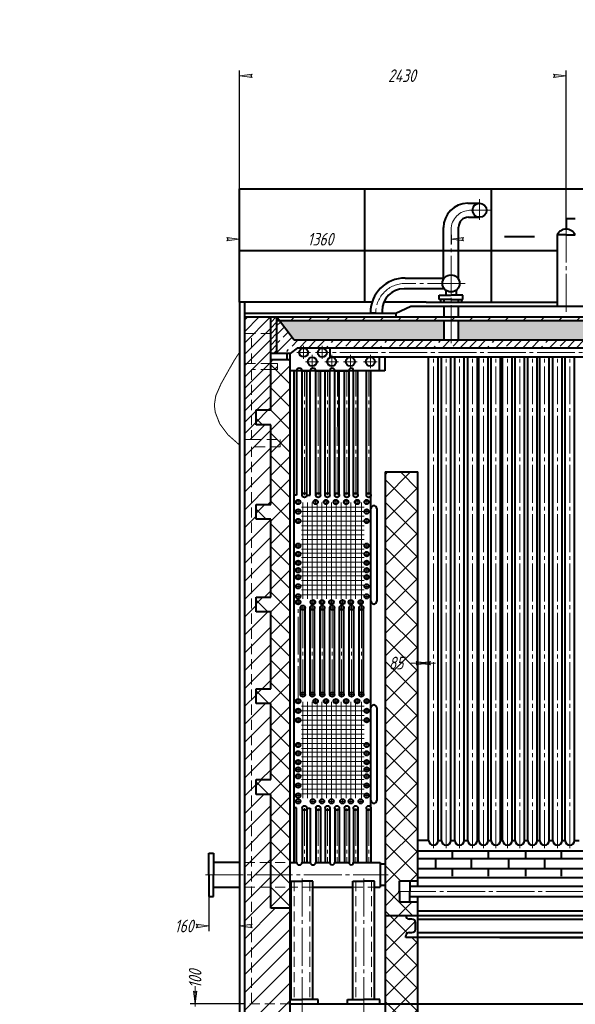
# Model space of a CAD drawing. Header units: millimetres. Extents: x 0 to 841, y 0 to 594.
# Tile 2 of 6: x 0 to 220, y 205 to 594. Entities that reach past the tile are written whole.
import ezdxf

# ---------------------------------------------------------------- set-up
doc = ezdxf.new("R2010")
doc.units = ezdxf.units.MM
for name, pattern in [('K5LT_AXLED', [19.5, 15, -1.5, 1.5, -1.5]), ('K5LT_BASIC', [0]), ('K5LT_DASHED', [6, 4, -2]), ('K5LT_THIN', [0]), ('K5LT_THIN_INCLUDED_TO_HATCHING', [0])]:
    doc.linetypes.add(name, pattern=pattern)
doc.styles.add('KDIMTEXTSTYLE', font='GOST_AU.SHX', dxfattribs={"width": 0.96, "oblique": 15, "height": 5})
doc.dimstyles.new('KDIMSTYLE (1.00)', dxfattribs={"dimtxt": 5, "dimasz": 1, "dimexe": 2, "dimexo": 0, "dimgap": 1, "dimtad": 1, "dimtxsty": 'KDIMTEXTSTYLE', "dimsah": 1, "dimcen": 0, "dimdle": 1, "dimadec": 0, "dimazin": 0, "dimtfac": 0.667, "dimtmove": 0, "dimatfit": 3, "dimfxl": 0, "dimtvp": 1, "dimtolj": 1, "dimtzin": 0, "dimarcsym": 0})
pattern_1 = [(45, (0, 0), (-4.49013, 4.49013), []), (135, (0, 0), (-4.49013, -4.49013), [])]
pattern_2 = [(45, (0, 0), (-3.535534, 3.535534), [])]

# ---------------------------------------------------------------- blocks, each defined once
blk = doc.blocks.new('KDIMARROW_02')
blk.add_hatch(color=0).paths.add_polyline_path([(4.5, 0), (5, 0.66), (0, 0), (5, -0.66)])
at = {"color": 0, "linetype": 'K5LT_THIN', "lineweight": 18}
for p, q in [((0, 0), (-1, 0)), ((5, 0.66), (0, 0)), ((0, 0), (5, -0.66)), ((0, 0), (7, 0)), ((4.5, 0), (5, 0.66)), ((5, -0.66), (4.5, 0))]:
    blk.add_line(p, q, dxfattribs=at)
blk = doc.blocks.new('KDIMARROW_01')
blk.add_hatch(color=0).paths.add_polyline_path([(0, 0), (-5, 0.66), (-4.5, 0), (-5, -0.66)])
at = {"color": 0, "linetype": 'K5LT_THIN', "lineweight": 18}
for p, q in [((-4.5, 0), (-5, 0.66)), ((-5, 0.66), (0, 0)), ((0, 0), (-5, -0.66)), ((-5, -0.66), (-4.5, 0)), ((0, 0), (-1, 0))]:
    blk.add_line(p, q, dxfattribs=at)

msp = doc.modelspace()

# ---------------------------------------------------------------- hatches: boundary and pattern name
h = msp.add_hatch()
h.set_pattern_fill('Металл', style=0, pattern_type=0)
h.set_pattern_definition([(45, (0, 0), (-2.245064, 2.245064), [])])
h.paths.add_polyline_path([(99.361, 433.776), (93.545, 433.776), (93.545, 439.628), (99.361, 439.628), (99.361, 455.595), (91.741, 455.595), (91.741, 428.013), (99.361, 428.013)])
h.paths.add_polyline_path([(91.741, 455.595), (99.361, 455.595), (99.361, 458.021), (89.074, 458.021), (89.074, 428.013), (91.741, 428.013)])
h.paths.add_polyline_path([(102.077, 458.021), (99.361, 458.021), (99.361, 455.595), (102.077, 455.583)])
h.paths.add_polyline_path([(99.361, 469.876), (91.751, 469.876), (91.751, 458.021), (99.361, 458.021)])
h.paths.add_polyline_path([(91.751, 469.876), (89.074, 469.876), (89.074, 458.021), (91.751, 458.021)])
h.paths.add_polyline_path([(99.361, 476.414), (89.074, 476.414), (89.074, 469.876), (99.361, 469.876)])
h = msp.add_hatch()
h.set_pattern_fill('Металл', style=0, pattern_type=0)
h.set_pattern_definition([(45, (0, 0), (-1.122532, 1.122532), [])])
h.paths.add_polyline_path([(99.361, 461.926), (101.639, 461.926), (101.639, 476.414), (99.361, 476.414)])
h = msp.add_hatch()
h.set_pattern_fill('Металл', style=0, pattern_type=0)
h.set_pattern_definition(pattern_2)
h.paths.add_polyline_path([(397.81, 318.761), (392.086, 318.761), (392.086, 312.265), (397.81, 312.265)])
h.paths.add_polyline_path([(392.086, 318.761), (386.931, 318.761), (386.931, 320.204), (386.931, 321.646), (392.086, 321.646), (392.086, 329.03), (386.931, 329.03), (386.931, 330.473), (386.931, 331.915), (392.086, 331.915), (392.086, 336.947), (384.993, 336.947), (384.993, 328.154), (390.325, 328.154), (390.325, 322.721), (384.993, 322.721), (384.993, 312.265), (392.086, 312.265)])
h.paths.add_polyline_path([(397.81, 329.03), (392.086, 329.03), (392.086, 321.646), (397.81, 321.646)])
h.paths.add_polyline_path([(397.81, 336.947), (392.086, 336.947), (392.086, 331.915), (397.81, 331.915)])
h.paths.add_polyline_path([(392.086, 338.803), (384.993, 338.803), (384.993, 336.947), (392.086, 336.947)])
h.paths.add_polyline_path([(397.81, 338.803), (392.086, 338.803), (392.086, 336.947), (397.81, 336.947)])
h.paths.add_polyline_path([(397.81, 476.414), (101.639, 476.414), (102.727, 474.97), (384.946, 474.97), (384.946, 469.992), (392.086, 469.992), (392.086, 338.803), (397.81, 338.803)])
h.paths.add_polyline_path([(392.086, 469.992), (384.946, 469.992), (384.946, 440.133), (390.337, 440.133), (390.337, 434.296), (384.967, 434.296), (384.967, 403.383), (390.326, 403.383), (390.326, 397.317), (384.994, 397.317), (384.994, 364.886), (390.325, 364.886), (390.325, 359.556), (384.993, 359.556), (384.993, 338.803), (392.086, 338.803)])
h = msp.add_hatch()
h.set_pattern_fill('Железобетон', style=0, pattern_type=0)
h.set_pattern_definition([(45, (0, 0), (-3.535534, 3.535534), []), (45, (-1.768, 1.768), (-3.535534, 3.535534), [10, -2, 1, -2])])
h.paths.add_polyline_path([(381.815, 474.97), (377.348, 474.97), (374.279, 467.216), (108.567, 467.216), (102.727, 474.97), (101.639, 474.97), (101.639, 461.926), (107.016, 461.926), (109.841, 464.11), (112.245, 464.11), (112.47, 464.11), (355.867, 464.11), (361.349, 463.315), (366.379, 460.993), (366.92, 460.628), (381.815, 460.628)])
h = msp.add_hatch()
h.set_pattern_fill('Жидкость', style=0, pattern_type=0)
h.set_pattern_definition([(0, (0, 0), (2.5, 2), [3, -2])])
h.paths.add_polyline_path([(167.892, 474.97), (102.727, 474.97), (108.567, 467.216), (167.892, 467.216)])
h.paths.add_polyline_path([(173.467, 467.216), (374.279, 467.216), (377.348, 474.97), (173.467, 474.97)])
h.paths.add_polyline_path([(240.491, 460.628), (240.491, 269.399), (241.564, 269.399), (241.564, 460.628)])
h = msp.add_hatch()
h.set_pattern_fill('ANSI37', style=0, pattern_type=0)
h.set_pattern_definition(pattern_1)
h.paths.add_polyline_path([(107.009, 459.443), (99.361, 459.443), (99.361, 439.628), (93.545, 439.628), (93.545, 433.776), (99.361, 433.776), (99.361, 402.282), (93.545, 402.282), (93.545, 396.43), (99.361, 396.43), (99.356, 365.627), (93.545, 365.627), (93.545, 359.775), (99.356, 359.775), (99.356, 329.355), (93.545, 329.355), (93.545, 323.503), (99.361, 323.503), (99.356, 293.412), (93.545, 293.412), (93.545, 287.56), (99.361, 287.56), (99.361, 242.573), (107.009, 242.573)])
h = msp.add_hatch()
h.set_pattern_fill('Металл', style=0, pattern_type=0)
h.set_pattern_definition(pattern_2)
h.paths.add_polyline_path([(99.361, 255.795), (91.751, 255.795), (91.751, 250.888), (99.361, 250.888)])
h.paths.add_polyline_path([(91.751, 255.795), (89.074, 255.795), (89.074, 250.888), (91.751, 250.888)])
h.paths.add_polyline_path([(91.751, 260.703), (89.074, 260.703), (89.074, 255.795), (91.751, 255.795)])
h.paths.add_polyline_path([(99.361, 260.703), (91.751, 260.703), (91.751, 255.795), (99.361, 255.795)])
h.paths.add_polyline_path([(99.361, 287.56), (93.545, 287.56), (93.545, 293.412), (99.356, 293.412), (99.361, 323.503), (93.545, 323.503), (93.545, 329.355), (99.356, 329.355), (99.356, 359.775), (93.545, 359.775), (93.545, 365.627), (99.356, 365.627), (99.361, 396.43), (93.545, 396.43), (93.545, 402.282), (99.361, 402.282), (99.361, 425.091), (91.751, 425.091), (91.751, 260.703), (99.361, 260.703)])
h.paths.add_polyline_path([(91.751, 425.091), (99.361, 425.091), (99.361, 428.013), (91.741, 428.013), (89.074, 428.013), (89.074, 260.703), (91.751, 260.703)])
h = msp.add_hatch()
h.set_pattern_fill('ANSI37', style=0, pattern_type=0)
h.set_pattern_definition(pattern_1)
h.paths.add_polyline_path([(87, 94.402), (87, 103.253), (48.449, 103.253), (47.601, 102.407), (47.129, 102.004), (46.886, 101.804), (46.757, 101.699), (46.668, 101.626), (46.563, 101.54), (46.414, 101.418), (46.196, 101.237), (45.877, 100.965), (45.428, 100.551), (44.845, 99.903), (44.317, 98.937), (44.29, 98.847), (44.244, 98.663), (44.187, 98.284), (44.197, 97.486), (44.533, 95.93), (44.795, 95.121), (44.938, 94.712), (45.01, 94.507), (45.047, 94.404), (45.048, 94.402)])
h.paths.add_polyline_path([(144.628, 94.402), (144.628, 103.253), (89.074, 103.253), (89.074, 94.402)])
h.paths.add_polyline_path([(144.628, 94.402), (156.83, 94.402), (156.83, 144.77), (157.544, 147.313), (157.544, 204.727), (144.628, 204.727)])
h.paths.add_polyline_path([(157.544, 230.969), (152.78, 230.969), (152.78, 231.602), (153.292, 232.661), (154.129, 232.952), (155.231, 232.952), (156.29, 233.464), (156.581, 234.301), (156.581, 236.862), (156.068, 237.921), (155.231, 238.212), (154.13, 238.212), (153.071, 238.725), (152.78, 239.562), (152.78, 239.724), (144.628, 239.724), (144.628, 204.727), (157.544, 204.727)])
h.paths.add_polyline_path([(150.357, 245.059), (150.357, 249.223), (150.357, 253.387), (157.544, 253.387), (157.544, 415.113), (144.628, 415.113), (144.628, 239.724), (157.544, 239.724), (157.544, 245.059)])
h = msp.add_hatch()
h.set_pattern_fill('Металл', style=0, pattern_type=0)
h.set_pattern_definition(pattern_2)
h.paths.add_polyline_path([(107.009, 204.727), (89.074, 204.727), (89.074, 178.805), (99.553, 178.805), (99.553, 166.745), (107.009, 166.745)])
h.paths.add_polyline_path([(107.009, 242.573), (99.361, 242.573), (99.361, 250.888), (91.751, 250.888), (91.751, 204.727), (107.009, 204.727)])
h.paths.add_polyline_path([(91.751, 250.888), (89.074, 250.888), (89.074, 204.727), (91.751, 204.727)])

# ---------------------------------------------------------------- linework, layer by layer
at = {"color": 5, "linetype": 'K5LT_BASIC', "lineweight": 40}
for p, q in [((87, 482.263), (87, 527.107)), ((87, 527.107), (283.179, 527.107)), ((136.538, 482.263), (136.538, 527.107)), ((186.746, 482.263), (186.746, 527.107)), ((177.318, 521.394), (181.965, 521.394)), ((177.539, 515.835), (181.965, 515.835)), ((216.249, 515.202), (216.244, 511.138)), ((219.862, 515.202), (216.249, 515.202)), ((167.677, 491.252), (167.677, 511.753)), ((173.683, 491.252), (173.683, 511.978)), ((191.778, 508.275), (203.69, 508.275)), ((216.24, 508.868), (212.617, 508.868)), ((212.617, 508.868), (212.617, 480.638)), ((216.24, 508.868), (219.862, 508.868)), ((212.617, 502.544), (87, 502.544)), ((152.498, 491.828), (168.056, 491.828)), ((168.056, 487.549), (152.093, 487.549)), ((168.688, 486.951), (168.688, 485.076)), ((172.671, 486.951), (172.671, 485.076)), ((165.966, 483.318), (165.966, 485.076)), ((165.966, 485.076), (170.68, 485.076)), ((170.68, 483.318), (165.966, 483.318)), ((166.525, 483.318), (166.525, 482.263)), ((167.892, 483.318), (167.892, 482.263)), ((175.393, 485.076), (170.68, 485.076)), ((170.68, 483.318), (175.393, 483.318)), ((173.467, 483.318), (173.467, 482.263)), ((174.834, 483.318), (174.834, 482.263)), ((175.393, 483.318), (175.393, 485.076)), ((139.444, 482.263), (87, 482.263)), ((87, 482.263), (87, 94.402)), ((89.074, 94.402), (89.074, 482.263)), ((160.875, 482.263), (144.105, 482.263)), ((148.811, 477.921), (154.812, 480.638)), ((154.812, 480.638), (397.81, 480.638)), ((160.875, 482.263), (212.617, 482.263)), ((167.892, 480.638), (167.892, 476.414)), ((173.467, 480.638), (173.467, 476.414)), ((89.074, 477.921), (148.811, 477.921)), ((89.074, 476.414), (397.81, 476.414)), ((99.361, 439.628), (99.361, 476.414)), ((101.639, 476.414), (101.639, 461.926)), ((108.567, 467.216), (101.639, 476.414)), ((138.808, 477.921), (138.808, 478.138)), ((140.929, 477.921), (138.808, 477.921)), ((143.416, 478.872), (143.416, 477.921)), ((148.811, 477.921), (148.811, 476.414)), ((101.639, 474.97), (384.946, 474.97)), ((167.892, 474.97), (167.892, 467.216)), ((173.467, 474.97), (173.467, 467.216)), ((109.841, 464.11), (107.009, 461.921)), ((374.279, 467.216), (108.567, 467.216)), ((355.867, 464.11), (109.841, 464.11)), ((122.715, 464.11), (122.715, 460.628)), ((107.009, 461.926), (99.361, 461.926)), ((105.684, 461.926), (105.684, 459.443)), ((107.009, 166.745), (107.009, 461.926)), ((122.715, 460.628), (356.437, 460.628)), ((142.361, 455.131), (142.361, 460.628)), ((144.551, 460.628), (144.551, 455.131)), ((161.833, 269.399), (161.833, 460.628)), ((165.58, 269.399), (165.58, 460.628)), ((166.874, 269.399), (166.874, 460.628)), ((170.621, 269.399), (170.621, 460.628)), ((172.199, 269.399), (172.199, 460.628)), ((175.946, 269.399), (175.946, 460.628)), ((177.347, 269.399), (177.347, 460.628)), ((181.094, 269.399), (181.094, 460.628)), ((181.691, 269.399), (181.691, 460.628)), ((185.438, 269.399), (185.438, 460.628)), ((186.559, 269.399), (186.559, 460.628)), ((190.306, 269.399), (190.306, 460.628)), ((191.111, 269.399), (191.111, 460.628)), ((194.858, 269.399), (194.858, 460.628)), ((196.059, 269.399), (196.059, 460.628)), ((199.806, 269.399), (199.806, 460.628)), ((201.06, 269.399), (201.06, 460.628)), ((204.807, 269.399), (204.807, 460.628)), ((205.819, 269.399), (205.819, 460.628)), ((209.566, 269.399), (209.566, 460.628)), ((210.952, 269.399), (210.952, 460.628)), ((214.699, 269.399), (214.699, 460.628)), ((215.841, 269.399), (215.841, 460.628)), ((219.589, 269.399), (219.589, 460.628)), ((107.009, 459.443), (99.361, 459.443)), ((144.551, 455.131), (107.009, 455.131)), ((108.605, 260.703), (108.605, 455.131)), ((109.487, 455.131), (109.487, 405.905)), ((111.793, 405.916), (111.793, 455.131)), ((111.793, 455.131), (114.896, 455.131)), ((113.584, 405.916), (113.584, 455.131)), ((114.896, 405.916), (114.896, 455.131)), ((117.202, 455.131), (122.675, 455.131)), ((117.226, 405.916), (117.226, 455.131)), ((119.017, 405.916), (119.017, 455.131)), ((120.884, 405.916), (120.884, 455.131)), ((122.675, 405.916), (122.675, 455.131)), ((124.671, 405.916), (124.671, 455.131)), ((124.671, 455.131), (130.363, 455.131)), ((126.463, 405.916), (126.463, 455.131)), ((128.571, 405.916), (128.571, 455.131)), ((130.363, 405.916), (130.363, 455.131)), ((132.059, 405.916), (132.059, 455.131)), ((133.851, 405.916), (133.851, 455.131)), ((137.217, 405.916), (137.217, 455.131)), ((139.009, 282.198), (139.009, 455.131)), ((93.545, 439.628), (99.356, 439.628)), ((93.545, 433.776), (93.545, 439.628)), ((99.361, 433.776), (93.545, 433.776)), ((99.361, 402.282), (99.361, 433.776)), ((139.009, 405.916), (139.009, 427.411)), ((144.628, 415.113), (157.544, 415.113)), ((144.628, 415.113), (144.628, 94.402)), ((157.544, 251.305), (157.544, 415.113)), ((109.487, 405.905), (108.605, 405.905)), ((113.584, 405.916), (114.896, 405.916)), ((93.545, 402.282), (99.356, 402.282)), ((93.545, 396.43), (93.545, 402.282)), ((141.292, 400.673), (141.293, 364.005)), ((99.361, 396.43), (93.545, 396.43)), ((99.356, 365.627), (99.361, 396.43)), ((93.545, 365.627), (99.356, 365.627)), ((93.545, 359.775), (93.545, 365.627)), ((99.361, 359.775), (93.545, 359.775)), ((99.356, 329.355), (99.356, 359.775)), ((111.169, 327.073), (111.169, 361.41)), ((112.96, 327.073), (112.96, 361.41)), ((114.887, 327.069), (114.887, 361.406)), ((116.679, 327.069), (116.679, 361.406)), ((118.853, 327.069), (118.853, 361.406)), ((120.645, 327.073), (120.645, 361.41)), ((122.78, 327.074), (122.78, 361.41)), ((124.572, 327.073), (124.572, 361.41)), ((126.504, 327.074), (126.504, 361.41)), ((128.296, 327.069), (128.296, 361.406)), ((130.437, 327.069), (130.437, 361.406)), ((132.229, 327.069), (132.229, 361.406)), ((134.293, 327.069), (134.293, 361.406)), ((136.085, 327.069), (136.085, 361.406)), ((93.545, 329.355), (99.356, 329.355)), ((93.545, 323.503), (93.545, 329.355)), ((99.361, 323.503), (93.545, 323.503)), ((99.356, 293.412), (99.361, 323.503)), ((141.292, 321.878), (141.293, 285.21)), ((93.545, 287.56), (93.545, 293.412)), ((93.545, 293.412), (99.356, 293.412)), ((99.361, 287.56), (93.545, 287.56)), ((99.361, 242.573), (99.361, 287.56)), ((109.487, 282.209), (108.605, 282.209)), ((109.487, 260.703), (109.487, 282.209)), ((111.793, 282.198), (111.793, 260.703)), ((113.584, 282.198), (113.584, 260.703)), ((113.584, 282.198), (114.896, 282.198)), ((114.896, 282.198), (114.896, 260.703)), ((117.226, 282.198), (117.226, 260.703)), ((119.017, 282.198), (119.017, 260.703)), ((120.884, 282.198), (120.884, 260.703)), ((122.675, 282.198), (122.675, 260.703)), ((124.671, 282.198), (124.671, 260.703)), ((126.463, 282.198), (126.463, 260.703)), ((128.571, 282.198), (128.571, 260.703)), ((130.363, 282.198), (130.363, 260.703)), ((132.059, 282.198), (132.059, 260.703)), ((133.851, 282.198), (133.851, 260.703)), ((137.217, 282.198), (137.217, 260.703)), ((139.009, 282.198), (139.009, 260.703)), ((161.833, 269.399), (157.544, 269.399)), ((165.58, 269.399), (166.874, 269.399)), ((170.621, 269.399), (172.199, 269.399)), ((175.946, 269.399), (177.347, 269.399)), ((181.094, 269.399), (181.691, 269.399)), ((185.438, 269.399), (186.559, 269.399)), ((190.306, 269.399), (191.111, 269.399)), ((194.858, 269.399), (196.059, 269.399)), ((199.806, 269.399), (201.06, 269.399)), ((204.807, 269.399), (205.819, 269.399)), ((209.566, 269.399), (210.952, 269.399)), ((214.699, 269.399), (215.841, 269.399)), ((219.589, 269.399), (221.417, 269.399)), ((157.544, 265.26), (366.796, 265.26)), ((171.184, 265.26), (171.184, 262.259)), ((185.361, 265.26), (185.361, 262.259)), ((200.13, 265.26), (200.13, 262.259)), ((214.307, 265.26), (214.307, 262.259)), ((74.89, 255.795), (74.89, 264.383)), ((74.89, 264.383), (76.648, 264.383)), ((76.648, 264.383), (76.648, 255.795)), ((157.544, 262.259), (366.796, 262.259)), ((164.524, 262.259), (164.524, 258.255)), ((178.701, 262.259), (178.701, 258.255)), ((193.47, 262.259), (193.47, 258.255)), ((207.647, 262.259), (207.647, 258.255)), ((76.648, 260.718), (87, 260.718)), ((107.009, 260.703), (109.487, 260.703)), ((111.793, 260.703), (114.896, 260.703)), ((117.202, 260.703), (122.675, 260.703)), ((124.671, 260.703), (130.363, 260.703)), ((132.059, 260.703), (142.639, 260.703)), ((142.639, 260.703), (142.639, 250.888)), ((144.628, 260.02), (142.639, 260.02)), ((157.544, 258.255), (366.796, 258.255)), ((171.184, 258.255), (171.184, 255.255)), ((185.361, 258.255), (185.361, 255.255)), ((200.13, 258.255), (200.13, 255.255)), ((214.307, 258.255), (214.307, 255.255)), ((74.89, 255.795), (74.89, 247.208)), ((76.648, 247.208), (76.648, 255.795)), ((107.388, 206.454), (107.388, 253.327)), ((107.388, 253.327), (111.719, 253.327)), ((116.05, 253.327), (111.719, 253.327)), ((116.05, 206.454), (116.05, 253.327)), ((131.788, 206.454), (131.788, 253.327)), ((131.788, 253.327), (136.118, 253.327)), ((140.449, 253.327), (136.118, 253.327)), ((140.449, 206.454), (140.449, 253.327)), ((150.357, 249.223), (150.357, 253.387)), ((150.357, 253.387), (157.544, 253.387)), ((154.403, 253.387), (154.403, 249.223)), ((157.544, 254.771), (366.796, 254.771)), ((76.648, 250.873), (87, 250.873)), ((107.009, 250.888), (107.388, 250.888)), ((116.05, 250.888), (131.788, 250.888)), ((140.449, 250.888), (142.639, 250.888)), ((144.628, 251.571), (142.639, 251.571)), ((154.403, 251.305), (400.865, 251.305)), ((74.89, 247.208), (76.648, 247.208)), ((150.357, 249.223), (150.357, 245.059)), ((154.403, 245.059), (154.403, 249.223)), ((154.403, 247.141), (402.865, 247.141)), ((157.544, 147.313), (157.544, 247.141)), ((107.009, 242.573), (99.361, 242.573)), ((150.357, 245.059), (157.544, 245.059)), ((157.544, 241.566), (366.796, 241.566)), ((144.628, 239.724), (366.796, 239.724)), ((152.78, 239.562), (152.78, 239.724)), ((155.231, 238.212), (154.13, 238.212)), ((157.544, 238.217), (366.796, 238.217)), ((156.581, 234.301), (156.581, 236.862)), ((152.78, 230.969), (152.78, 231.602)), ((366.796, 230.969), (152.78, 230.969)), ((154.129, 232.952), (155.231, 232.952)), ((157.544, 232.947), (366.796, 232.947)), ((190.058, 230.969), (371.95, 230.969)), ((107.009, 206.454), (111.719, 206.454)), ((118.079, 206.454), (111.719, 206.454)), ((118.079, 204.727), (118.079, 206.454)), ((129.759, 204.727), (129.759, 206.454)), ((129.759, 206.454), (136.118, 206.454)), ((142.478, 206.454), (136.118, 206.454)), ((142.478, 204.727), (142.478, 206.454)), ((107.009, 204.727), (144.628, 204.727)), ((144.628, 204.727), (397.81, 204.727))]:
    msp.add_line(p, q, dxfattribs=at)
at = {"color": 30, "linetype": 'K5LT_AXLED', "lineweight": 18}
for p, q in [((181.965, 514.806), (181.965, 522.99)), ((178.393, 518.615), (186.847, 518.615)), ((170.68, 466.053), (170.68, 510.901)), ((216.24, 478.489), (216.24, 512.734)), ((176.312, 489.689), (152.498, 489.689)), ((140.929, 478.119), (140.929, 477.921)), ((112.358, 459.852), (112.358, 465.044)), ((119.725, 459.818), (119.725, 465.01)), ((109.663, 462.35), (115.028, 462.35)), ((115.758, 456.215), (115.758, 461.406)), ((117.03, 462.316), (122.395, 462.316)), ((356.22, 462.363), (120.444, 462.363)), ((123.5, 456.215), (123.5, 461.406)), ((130.854, 456.215), (130.854, 461.406)), ((138.776, 456.215), (138.776, 461.406)), ((163.706, 266.373), (163.706, 460.628)), ((168.747, 266.373), (168.747, 460.628)), ((174.072, 266.373), (174.072, 460.628)), ((179.221, 266.373), (179.221, 460.628)), ((183.564, 266.373), (183.564, 460.628)), ((188.433, 266.373), (188.433, 460.628)), ((192.984, 266.373), (192.984, 460.628)), ((197.933, 266.373), (197.933, 460.628)), ((202.933, 266.373), (202.933, 460.628)), ((207.693, 266.373), (207.693, 460.628)), ((212.825, 266.373), (212.825, 460.628)), ((217.715, 266.373), (217.715, 460.628)), ((113.064, 458.712), (118.429, 458.712)), ((120.805, 458.712), (126.17, 458.712)), ((128.159, 458.712), (133.524, 458.712)), ((136.081, 458.712), (141.447, 458.712)), ((112.688, 405.916), (112.688, 455.131)), ((118.121, 405.916), (118.121, 455.131)), ((121.779, 405.916), (121.779, 455.131)), ((125.567, 405.916), (125.78, 455.131)), ((129.467, 405.916), (129.467, 455.131)), ((132.955, 405.916), (132.955, 455.131)), ((138.113, 405.916), (138.113, 455.131)), ((109.059, 403.248), (111.342, 403.248)), ((110.197, 402.158), (110.197, 404.397)), ((115.971, 403.248), (118.254, 403.248)), ((117.109, 402.158), (117.109, 404.397)), ((120.085, 403.248), (122.368, 403.248)), ((121.223, 402.158), (121.223, 404.397)), ((123.996, 403.248), (126.28, 403.248)), ((125.134, 402.158), (125.134, 404.397)), ((128.062, 403.248), (130.346, 403.248)), ((129.2, 402.158), (129.2, 404.397)), ((132.367, 403.248), (134.65, 403.248)), ((133.505, 402.158), (133.505, 404.397)), ((136.184, 403.248), (138.468, 403.248)), ((137.322, 402.158), (137.322, 404.397)), ((109.046, 399.438), (111.329, 399.438)), ((110.184, 398.348), (110.184, 400.586)), ((136.184, 399.438), (138.468, 399.438)), ((137.322, 398.348), (137.322, 400.586)), ((109.046, 395.712), (111.329, 395.712)), ((110.184, 394.622), (110.184, 396.861)), ((136.184, 395.712), (138.468, 395.712)), ((137.322, 394.622), (137.322, 396.861)), ((109.046, 385.925), (111.329, 385.925)), ((110.184, 384.835), (110.184, 387.074)), ((136.184, 385.925), (138.468, 385.925)), ((137.322, 384.835), (137.322, 387.074)), ((109.046, 382.635), (111.329, 382.635)), ((110.184, 381.545), (110.184, 383.784)), ((136.184, 382.635), (138.468, 382.635)), ((137.322, 381.545), (137.322, 383.784)), ((109.046, 379.14), (111.329, 379.14)), ((110.184, 378.049), (110.184, 380.288)), ((136.184, 379.14), (138.468, 379.14)), ((137.322, 378.049), (137.322, 380.288)), ((109.046, 376.237), (111.329, 376.237)), ((110.184, 375.146), (110.184, 377.385)), ((110.184, 372.437), (110.184, 374.676)), ((136.184, 376.237), (138.468, 376.237)), ((137.322, 375.146), (137.322, 377.385)), ((137.322, 372.437), (137.322, 374.676)), ((109.046, 373.527), (111.329, 373.527)), ((110.184, 368.775), (110.184, 371.013)), ((136.184, 373.527), (138.468, 373.527)), ((137.322, 368.775), (137.322, 371.013)), ((109.046, 369.865), (111.329, 369.865)), ((110.188, 364.812), (110.188, 367.051)), ((136.184, 369.865), (138.468, 369.865)), ((137.322, 364.812), (137.322, 367.051)), ((109.046, 363.61), (111.329, 363.61)), ((109.051, 365.902), (111.334, 365.902)), ((110.183, 362.519), (110.183, 364.758)), ((110.197, 323.363), (110.183, 362.519)), ((112.066, 360.316), (112.066, 362.555)), ((114.895, 363.61), (117.178, 363.61)), ((115.785, 360.316), (115.785, 362.555)), ((116.033, 362.519), (116.033, 364.758)), ((118.477, 363.61), (120.76, 363.61)), ((119.615, 362.519), (119.615, 364.758)), ((119.751, 360.316), (119.751, 362.555)), ((122.211, 363.61), (124.494, 363.61)), ((123.349, 362.519), (123.349, 364.758)), ((123.678, 360.316), (123.678, 362.555)), ((126.568, 363.61), (128.851, 363.61)), ((127.402, 360.316), (127.402, 362.555)), ((127.706, 362.519), (127.706, 364.758)), ((129.884, 363.61), (132.167, 363.61)), ((131.022, 362.519), (131.022, 364.758)), ((131.335, 360.316), (131.335, 362.555)), ((133.812, 363.61), (136.095, 363.61)), ((134.95, 362.519), (134.95, 364.758)), ((135.19, 360.316), (135.19, 362.555)), ((136.184, 365.902), (138.468, 365.902)), ((110.928, 361.406), (113.212, 361.406)), ((112.066, 325.975), (112.066, 360.316)), ((114.647, 361.406), (116.93, 361.406)), ((115.785, 325.975), (115.785, 360.316)), ((118.613, 361.406), (120.896, 361.406)), ((119.751, 325.975), (119.751, 360.316)), ((122.54, 361.406), (124.823, 361.406)), ((123.678, 325.975), (123.678, 360.316)), ((126.264, 361.406), (128.547, 361.406)), ((127.402, 325.975), (127.402, 360.316)), ((130.197, 361.406), (132.48, 361.406)), ((131.335, 325.975), (131.335, 360.316)), ((134.053, 361.406), (136.336, 361.406)), ((135.19, 325.975), (135.19, 360.316)), ((109.059, 324.453), (111.342, 324.453)), ((110.928, 327.066), (113.212, 327.066)), ((114.647, 327.066), (116.93, 327.066)), ((115.971, 324.453), (118.254, 324.453)), ((117.109, 323.363), (117.109, 325.602)), ((118.613, 327.066), (120.896, 327.066)), ((120.085, 324.453), (122.368, 324.453)), ((121.223, 323.363), (121.223, 325.602)), ((122.54, 327.066), (124.823, 327.066)), ((123.996, 324.453), (126.28, 324.453)), ((125.134, 323.363), (125.134, 325.602)), ((126.264, 327.066), (128.547, 327.066)), ((128.062, 324.453), (130.346, 324.453)), ((129.2, 323.363), (129.2, 325.602)), ((130.197, 327.066), (132.48, 327.066)), ((132.367, 324.453), (134.65, 324.453)), ((133.505, 323.363), (133.505, 325.602)), ((134.053, 327.066), (136.336, 327.066)), ((136.184, 324.453), (138.468, 324.453)), ((137.322, 323.363), (137.322, 325.602)), ((109.046, 320.643), (111.329, 320.643)), ((110.184, 319.553), (110.184, 321.792)), ((136.184, 320.643), (138.468, 320.643)), ((137.322, 319.553), (137.322, 321.792)), ((109.046, 316.917), (111.329, 316.917)), ((110.184, 315.827), (110.184, 318.066)), ((136.184, 316.917), (138.468, 316.917)), ((137.322, 315.827), (137.322, 318.066)), ((110.184, 306.04), (110.184, 308.279)), ((137.322, 306.04), (137.322, 308.279)), ((109.046, 307.131), (111.329, 307.131)), ((109.046, 303.84), (111.329, 303.84)), ((110.184, 302.75), (110.184, 304.989)), ((136.184, 307.131), (138.468, 307.131)), ((136.184, 303.84), (138.468, 303.84)), ((137.322, 302.75), (137.322, 304.989)), ((109.046, 300.345), (111.329, 300.345)), ((110.184, 299.255), (110.184, 301.494)), ((136.184, 300.345), (138.468, 300.345)), ((137.322, 299.255), (137.322, 301.494)), ((109.046, 297.442), (111.329, 297.442)), ((110.184, 296.351), (110.184, 298.59)), ((136.184, 297.442), (138.468, 297.442)), ((137.322, 296.351), (137.322, 298.59)), ((109.046, 294.732), (111.329, 294.732)), ((110.184, 293.642), (110.184, 295.881)), ((110.184, 289.98), (110.184, 292.219)), ((136.184, 294.732), (138.468, 294.732)), ((137.322, 293.642), (137.322, 295.881)), ((137.322, 289.98), (137.322, 292.219)), ((109.046, 291.07), (111.329, 291.07)), ((110.188, 286.017), (110.188, 288.256)), ((136.184, 291.07), (138.468, 291.07)), ((137.322, 286.017), (137.322, 288.256)), ((109.046, 284.815), (111.329, 284.815)), ((109.051, 287.107), (111.334, 287.107)), ((110.183, 283.724), (110.183, 285.963)), ((114.895, 284.815), (117.178, 284.815)), ((116.033, 283.724), (116.033, 285.963)), ((118.477, 284.815), (120.76, 284.815)), ((119.615, 283.724), (119.615, 285.963)), ((122.211, 284.815), (124.494, 284.815)), ((123.349, 283.724), (123.349, 285.963)), ((126.568, 284.815), (128.851, 284.815)), ((127.706, 283.724), (127.706, 285.963)), ((129.884, 284.815), (132.167, 284.815)), ((131.022, 283.724), (131.022, 285.963)), ((133.812, 284.815), (136.095, 284.815)), ((134.95, 283.724), (134.95, 285.963)), ((136.184, 287.107), (138.468, 287.107)), ((112.688, 282.198), (112.688, 260.703)), ((118.121, 282.198), (118.121, 260.703)), ((121.779, 282.198), (121.779, 260.703)), ((125.567, 282.198), (125.567, 260.703)), ((129.467, 282.198), (129.467, 260.703)), ((132.955, 282.198), (132.955, 260.703)), ((138.113, 282.198), (138.113, 260.703)), ((73.47, 255.795), (145.828, 255.795)), ((111.719, 200.34), (111.719, 254.657)), ((136.118, 200.34), (136.118, 254.657)), ((149.703, 249.223), (401.865, 249.223))]:
    msp.add_line(p, q, dxfattribs=at)
at = {"color": 7, "linetype": 'K5LT_DASHED', "lineweight": 18}
for p, q in [((99.361, 469.876), (89.074, 469.876)), ((91.751, 458.021), (91.751, 469.876)), ((99.361, 458.021), (89.074, 458.021)), ((99.361, 458.021), (102.077, 458.021)), ((102.077, 458.021), (102.077, 455.583)), ((99.361, 455.595), (91.741, 455.595)), ((91.741, 455.595), (91.741, 428.013)), ((102.077, 455.583), (99.361, 455.595)), ((91.741, 428.013), (89.074, 428.013)), ((91.741, 428.013), (103.074, 428.013)), ((103.074, 425.091), (91.751, 425.091)), ((91.751, 425.091), (91.751, 204.727)), ((103.074, 428.013), (103.074, 425.091)), ((89.074, 260.703), (107.009, 260.703)), ((108.646, 253.327), (108.646, 206.454)), ((114.792, 253.327), (114.792, 206.454)), ((133.045, 253.327), (133.045, 206.454)), ((139.192, 253.327), (139.192, 206.454)), ((89.074, 250.888), (107.009, 250.888)), ((116.05, 250.888), (107.388, 250.888)), ((131.788, 250.888), (140.449, 250.888)), ((107.009, 204.727), (89.074, 204.727))]:
    msp.add_line(p, q, dxfattribs=at)
at = {"color": 7, "linetype": 'K5LT_THIN_INCLUDED_TO_HATCHING', "lineweight": 18}
for p, q in [((111.469, 401.232), (136.3, 401.232)), ((111.992, 403.006), (111.992, 364.89)), ((113.888, 403.006), (113.888, 364.89)), ((115.782, 403.006), (115.782, 364.89)), ((117.678, 403.006), (117.678, 364.89)), ((119.55, 403.006), (119.55, 364.89)), ((121.446, 403.006), (121.446, 364.89)), ((123.34, 403.006), (123.34, 364.89)), ((125.236, 403.006), (125.236, 364.89)), ((127.249, 403.006), (127.249, 364.89)), ((129.145, 403.006), (129.145, 364.89)), ((131.039, 403.006), (131.039, 364.89)), ((132.935, 403.006), (132.935, 364.89)), ((135.246, 403.006), (135.246, 364.89)), ((111.469, 399.449), (136.3, 399.449)), ((111.469, 397.637), (136.3, 397.637)), ((111.469, 395.71), (136.3, 395.71)), ((111.469, 393.783), (136.3, 393.783)), ((111.469, 392.043), (136.3, 392.043)), ((111.469, 390.26), (136.3, 390.26)), ((111.469, 388.448), (136.3, 388.448)), ((111.469, 386.521), (136.3, 386.521)), ((111.469, 384.594), (136.3, 384.594)), ((111.469, 383.018), (136.3, 383.018)), ((111.469, 381.234), (136.3, 381.234)), ((111.469, 379.422), (136.3, 379.422)), ((111.469, 377.495), (136.3, 377.495)), ((111.469, 375.568), (136.3, 375.568)), ((111.469, 373.992), (136.3, 373.992)), ((111.469, 372.209), (136.3, 372.209)), ((111.469, 370.397), (136.3, 370.397)), ((111.469, 368.47), (136.3, 368.47)), ((111.469, 366.543), (136.3, 366.543)), ((111.992, 324.212), (111.992, 286.095)), ((113.888, 324.212), (113.888, 286.095)), ((115.782, 324.212), (115.782, 286.095)), ((117.678, 324.212), (117.678, 286.095)), ((119.55, 324.212), (119.55, 286.095)), ((121.446, 324.212), (121.446, 286.095)), ((123.34, 324.212), (123.34, 286.095)), ((125.236, 324.212), (125.236, 286.095)), ((127.249, 324.212), (127.249, 286.095)), ((129.145, 324.212), (129.145, 286.095)), ((131.039, 324.212), (131.039, 286.095)), ((132.935, 324.212), (132.935, 286.095)), ((135.246, 324.212), (135.246, 286.095)), ((111.469, 322.437), (136.3, 322.437)), ((111.469, 320.654), (136.3, 320.654)), ((111.469, 318.842), (136.3, 318.842)), ((111.469, 316.915), (136.3, 316.915)), ((111.469, 314.988), (136.3, 314.988)), ((111.469, 313.248), (136.3, 313.248)), ((111.469, 311.465), (136.3, 311.465)), ((111.469, 309.653), (136.3, 309.653)), ((111.469, 307.726), (136.3, 307.726)), ((111.469, 305.799), (136.3, 305.799)), ((111.469, 304.223), (136.3, 304.223)), ((111.469, 302.44), (136.3, 302.44)), ((111.469, 300.628), (136.3, 300.628)), ((111.469, 298.701), (136.3, 298.701)), ((111.469, 296.774), (136.3, 296.774)), ((111.469, 295.197), (136.3, 295.197)), ((111.469, 293.414), (136.3, 293.414)), ((111.469, 291.602), (136.3, 291.602)), ((111.469, 289.675), (136.3, 289.675)), ((111.469, 287.748), (136.3, 287.748))]:
    msp.add_line(p, q, dxfattribs=at)
at = {"color": 5, "linetype": 'K5LT_BASIC', "const_width": 0.4}
msp.add_lwpolyline([(87, 425.756), (82.379, 429.864), (79.162, 434.154), (77.383, 438.713), (77.025, 441.557), (77.601, 445.265), (79.668, 449.968), (82.929, 455.781), (84.982, 459.365), (87, 462.504)], dxfattribs=at)
at = {"color": 5, "linetype": 'K5LT_BASIC', "lineweight": 40}
for centre, radius in [((181.965, 518.615), 2.78), ((170.68, 489.689), 3.385), ((112.358, 462.35), 1.764), ((119.725, 462.316), 1.764), ((115.758, 458.712), 1.764), ((123.5, 458.712), 1.764), ((130.854, 458.712), 1.764), ((138.776, 458.712), 1.764), ((112.688, 405.916), 0.896), ((118.121, 405.916), 0.896), ((121.779, 405.916), 0.896), ((125.567, 405.916), 0.896), ((129.467, 405.916), 0.896), ((132.955, 405.916), 0.896), ((138.113, 405.916), 0.896), ((110.195, 403.252), 0.896), ((117.107, 403.252), 0.896), ((121.221, 403.252), 0.896), ((125.132, 403.252), 0.896), ((129.198, 403.252), 0.896), ((133.503, 403.252), 0.896), ((137.321, 403.252), 0.896), ((110.182, 399.442), 0.896), ((137.321, 399.442), 0.896), ((110.182, 395.716), 0.896), ((137.321, 395.716), 0.896), ((110.182, 385.929), 0.896), ((137.321, 385.929), 0.896), ((110.182, 382.639), 0.896), ((137.321, 382.639), 0.896), ((110.182, 379.144), 0.896), ((137.321, 379.144), 0.896), ((110.182, 376.24), 0.896), ((110.182, 373.531), 0.896), ((137.321, 376.24), 0.896), ((137.321, 373.531), 0.896), ((110.182, 369.869), 0.896), ((137.321, 369.869), 0.896), ((110.187, 365.906), 0.896), ((137.321, 365.906), 0.896), ((110.182, 363.613), 0.896), ((112.065, 361.41), 0.896), ((115.783, 361.41), 0.896), ((116.031, 363.613), 0.896), ((119.613, 363.613), 0.896), ((119.749, 361.41), 0.896), ((123.347, 363.613), 0.896), ((123.676, 361.41), 0.896), ((127.4, 361.41), 0.896), ((127.704, 363.613), 0.896), ((131.02, 363.613), 0.896), ((131.333, 361.41), 0.896), ((134.948, 363.613), 0.896), ((135.189, 361.41), 0.896), ((112.065, 327.069), 0.896), ((115.783, 327.069), 0.896), ((119.749, 327.069), 0.896), ((123.676, 327.069), 0.896), ((127.4, 327.069), 0.896), ((131.333, 327.069), 0.896), ((135.189, 327.069), 0.896), ((110.195, 324.457), 0.896), ((117.107, 324.457), 0.896), ((121.221, 324.457), 0.896), ((125.132, 324.457), 0.896), ((129.198, 324.457), 0.896), ((133.503, 324.457), 0.896), ((137.321, 324.457), 0.896), ((110.182, 320.647), 0.896), ((137.321, 320.647), 0.896), ((110.182, 316.921), 0.896), ((137.321, 316.921), 0.896), ((110.182, 307.134), 0.896), ((137.321, 307.134), 0.896), ((110.182, 303.844), 0.896), ((137.321, 303.844), 0.896), ((110.182, 300.349), 0.896), ((137.321, 300.349), 0.896), ((110.182, 297.446), 0.896), ((137.321, 297.446), 0.896), ((110.182, 294.736), 0.896), ((137.321, 294.736), 0.896), ((110.182, 291.074), 0.896), ((137.321, 291.074), 0.896), ((110.182, 284.819), 0.896), ((110.187, 287.111), 0.896), ((116.031, 284.819), 0.896), ((119.613, 284.819), 0.896), ((123.347, 284.819), 0.896), ((127.704, 284.819), 0.896), ((131.02, 284.819), 0.896), ((134.948, 284.819), 0.896), ((137.321, 287.111), 0.896), ((112.688, 282.198), 0.896), ((118.121, 282.198), 0.896), ((121.779, 282.198), 0.896), ((125.567, 282.198), 0.896), ((129.467, 282.198), 0.896), ((132.955, 282.198), 0.896), ((138.113, 282.198), 0.896)]:
    msp.add_circle(centre, radius, dxfattribs=at)
for centre, radius, start, end in [((177.318, 511.753), 9.641, 90, 180), ((177.539, 511.978), 3.857, 90, 180), ((216.24, 507.113), 4.025, 25.8369, 154.1631), ((152.498, 478.138), 13.691, 90, 180), ((152.093, 478.872), 8.677, 90, 180), ((110.64, 454.99), 1.162, 6.98842, 173.01158), ((116.049, 454.99), 1.162, 6.98842, 173.01158), ((123.673, 455.165), 0.998, 358.04124, 181.95876), ((131.211, 455.31), 0.867, 348.1164, 191.8836), ((140.151, 400.634), 1.142, 1.95742, 178.04258), ((140.151, 364.005), 1.142, 180.18106, 359.81894), ((140.151, 321.839), 1.142, 1.95742, 178.04258), ((140.151, 285.21), 1.142, 180.18106, 359.81894), ((163.706, 269.399), 1.874, 180, 0), ((168.747, 269.399), 1.874, 180, 0), ((174.072, 269.399), 1.874, 180, 0), ((179.221, 269.399), 1.874, 180, 0), ((183.564, 269.399), 1.874, 180, 0), ((188.433, 269.399), 1.874, 180, 0), ((192.984, 269.399), 1.874, 180, 0), ((197.933, 269.399), 1.874, 180, 0), ((202.933, 269.399), 1.874, 180, 0), ((207.693, 269.399), 1.874, 180, 0), ((212.825, 269.399), 1.874, 180, 0), ((217.715, 269.399), 1.874, 180, 0), ((110.64, 260.844), 1.162, 186.98842, 353.01158), ((116.049, 260.844), 1.162, 186.98842, 353.01158), ((123.673, 260.669), 0.998, 178.04124, 1.95876), ((131.211, 260.525), 0.867, 168.1164, 11.8836), ((154.13, 239.562), 1.35, 180, 270), ((155.231, 236.862), 1.35, 0, 90), ((155.231, 234.301), 1.35, 270, 0), ((154.129, 231.602), 1.35, 90, 180)]:
    msp.add_arc(centre, radius, start, end, dxfattribs=at)
at = {"color": 30, "linetype": 'K5LT_AXLED', "lineweight": 18}
for centre, radius in [((178.393, 510.901), 7.713), ((152.498, 478.119), 11.57)]:
    msp.add_arc(centre, radius, 90, 180, dxfattribs=at)

# ---------------------------------------------------------------- dimensions: what is measured, and where the dimension line sits
at = {"color": 7}
for base, p1, p2, location, text, override in [((216.249, 571.851), (87, 519.108), (216.249, 515.202), (151.249, 571.851), '\\H5.0;\\W0.965;\\Q15;\\H5.0;\\W0.965;\\Q15;\\Q15;2430', {"dimexo": 0, "dimblk1": 'KDIMARROW_01', "dimblk2": 'KDIMARROW_01', "dimse1": 0, "dimse2": 0, "dimclrt": 7, "dimtolj": 1}), ((87, 507.176), (170.68, 508.938), (87, 508.938), (119, 507.176), '\\H5.0;\\W0.965;\\Q15;\\H5.0;\\W0.965;\\Q15;\\Q15;1360', {"dimexo": 0, "dimblk1": 'KDIMARROW_01', "dimblk2": 'KDIMARROW_01', "dimse1": 0, "dimse2": 0, "dimclrt": 7, "dimtolj": 1}), ((157.544, 339.537), (161.833, 342.528), (157.544, 342.528), (148.943, 339.537), '\\H5.0;\\W0.965;\\Q15;\\H5.0;\\W0.965;\\Q15;\\Q15;85', {"dimexo": 0, "dimblk1": 'KDIMARROW_02', "dimblk2": 'KDIMARROW_02', "dimse1": 0, "dimse2": 0, "dimclrt": 7, "dimtolj": 1}), ((74.89, 235.53), (87, 243.852), (74.89, 247.208), (65.032, 235.53), '\\H5.0;\\W0.965;\\Q15;\\H5.0;\\W0.965;\\Q15;\\Q15;160', {"dimexo": 0, "dimblk1": 'KDIMARROW_01', "dimblk2": 'KDIMARROW_01', "dimse1": 0, "dimse2": 0, "dimclrt": 7, "dimtolj": 1})]:
    msp.add_linear_dim(base=base, p1=p1, p2=p2, location=location, text=text, dimstyle='KDIMSTYLE (1.00)', override=override, dxfattribs=at).render()
msp.add_linear_dim(base=(69.424, 204.727), p1=(75.543, 199.697), p2=(89.074, 204.727), angle=90, location=(69.424, 214.586), text='\\H5.0;\\W0.965;\\Q15;\\H5.0;\\W0.965;\\Q15;\\Q15;100', dimstyle='KDIMSTYLE (1.00)', override={"dimexo": 0, "dimblk1": 'KDIMARROW_02', "dimblk2": 'KDIMARROW_02', "dimse1": 0, "dimse2": 0, "dimclrt": 7, "dimtolj": 1}, dxfattribs=at).render()

doc.saveas('drawing.dxf')
